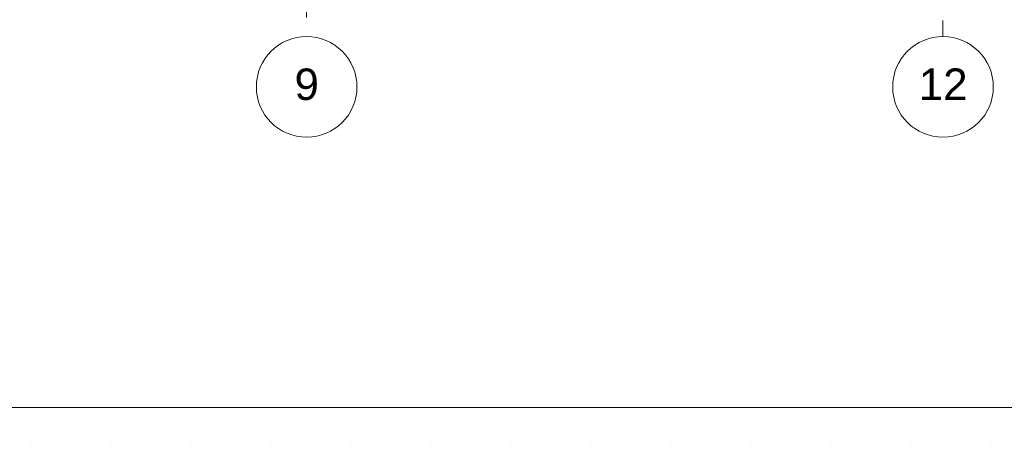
# Model space of a CAD drawing. Header units: centimetres. Extents: x -43488 to -10641, y 2063 to 22960.
# Tile 53 of 72: x -36623 to -35840, y 7867 to 8205. Entities that reach past the tile are written whole.
import ezdxf

# ---------------------------------------------------------------- set-up
doc = ezdxf.new("R2010")
doc.units = ezdxf.units.CM
doc.header["$MEASUREMENT"] = 0
doc.linetypes.add('Kreski i kropki', pattern=[67.027776, 35.277777, -17.638888, 0, -14.111111])
doc.linetypes.add('Kropkowana', pattern=[63.499999, 0, -63.499999])
doc.layers.add('!osie_Nr_pióra__10', color=1, linetype='Continuous', lineweight=0)
for name, color, linetype, lineweight, true_color in [('!osie_Nr_pióra__6', 7, 'Continuous', 18, 0x3fa3ff), ('!osie_Nr_pióra__8', 7, 'Continuous', 13, 0x42bda7), ('linie pomocnicze_Nr_pióra__14', 7, 'Continuous', 18, 0xcc0000), ('Otoczenie i krajobraz_Nr_pióra__20', 7, 'Continuous', 18, 0xffd4d4)]:
    doc.layers.add(name, color=color, linetype=linetype, lineweight=lineweight, true_color=true_color)
doc.styles.add('STYL_AUTOMATYCZNY_1', font='txt')

msp = doc.modelspace()

# ---------------------------------------------------------------- linework, layer by layer
at = {"layer": '!osie_Nr_pióra__6', "color": 161, "linetype": 'Kreski i kropki', "lineweight": 18, "true_color": 0x3fa3ff}
for p, q in [((-36395.21, 9047.3), (-36395.21, 8191.44)), ((-35889.21, 8942.62), (-35889.21, 8191.44))]:
    msp.add_line(p, q, dxfattribs=at)
at = {"layer": '!osie_Nr_pióra__8', "color": 135, "linetype": 'Continuous', "lineweight": 13, "true_color": 0x42bda7}
for centre in [(-36395.21, 8151.44), (-35889.21, 8151.44)]:
    msp.add_circle(centre, 40, dxfattribs=at)
at = {"layer": 'linie pomocnicze_Nr_pióra__14', "color": 12, "linetype": 'Continuous', "lineweight": 18, "true_color": 0xcc0000}
msp.add_line((-34794.21, 7896.68), (-38221.17, 7896.68), dxfattribs=at)
at = {"layer": 'Otoczenie i krajobraz_Nr_pióra__20', "color": 254, "linetype": 'Kropkowana', "lineweight": 18, "true_color": 0xffd4d4}
msp.add_line((-34769.21, 7866.68), (-38406.17, 7866.68), dxfattribs=at)

# ---------------------------------------------------------------- texts
at = {"layer": '!osie_Nr_pióra__10', "color": 1, "linetype": 'Continuous', "lineweight": 0, "char_height": 25, "attachment_point": 4, "style": 'STYL_AUTOMATYCZNY_1'}
for s, insert in [('\\A1;{\\pql;\\fArial|b0|i0|c238|p38;9}', (-36404.85, 8153.37)), ('\\A1;{\\pql;\\fArial|b0|i0|c238|p38;12}', (-35908.49, 8153.58))]:
    msp.add_mtext(s, dxfattribs=dict(at, insert=insert))

doc.saveas('drawing.dxf')
